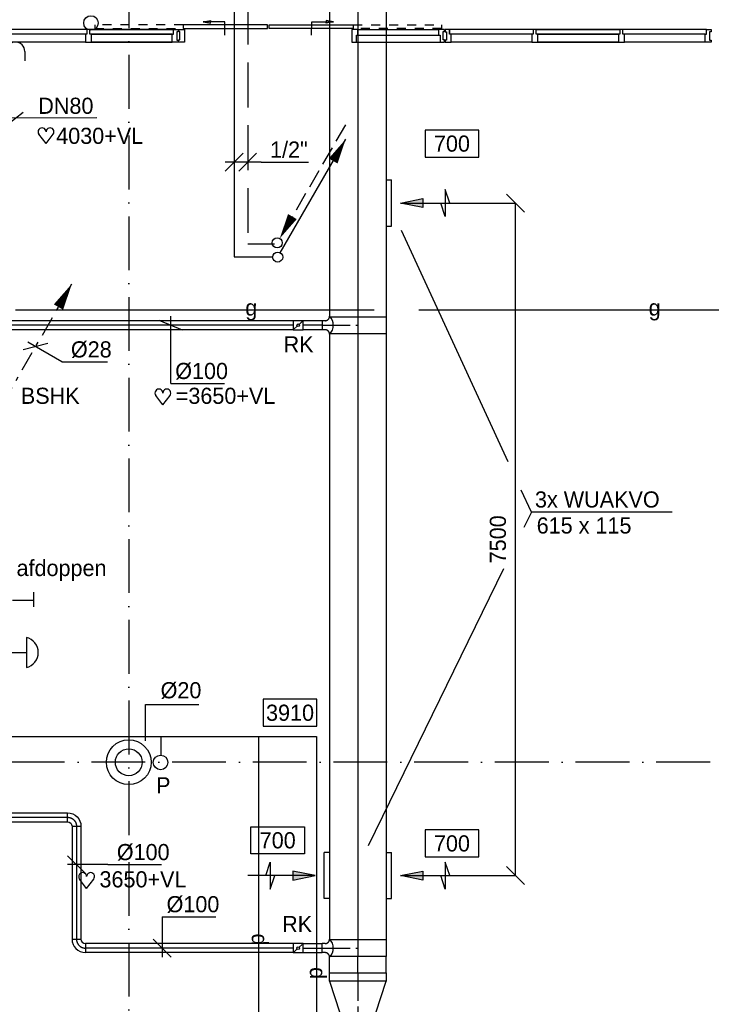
# Model space of a CAD drawing. Extents: x -866131 to -691536, y 173952 to 258052.
# Tile 89 of 160: x -801420 to -793704, y 230321 to 241302. Entities that reach past the tile are written whole.
import ezdxf
from ezdxf.enums import TextEntityAlignment as Align

# ---------------------------------------------------------------- set-up
doc = ezdxf.new("R2010")
doc.units = 0
doc.header["$LTSCALE"] = 100
for name, pattern in [('2322000', [45, 40, -5]), ('2322107', [2000, 1000, 1000]), ('2322108', [7, 5, -2]), ('2322134', [45, 40, -5]), ('CENTER2', [11.25, 7.5, -1.25, 1.25, -1.25]), ('CENTER4', [5, 3.125, -0.625, 0.625, -0.625]), ('DASHDOT', [9, 6, -1.5, 0, -1.5]), ('HIDDEN', [2, 1, -1]), ('LURETOUR', [6, 4, -2])]:
    doc.linetypes.add(name, pattern=pattern)
doc.layers.get('0').update_dxf_attribs({"linetype": 'CONTINUOUS'})
doc.layers.get('DEFPOINTS').update_dxf_attribs({"linetype": 'CONTINUOUS'})
for name, color, linetype in [('AL$7----_STRAMIEN', 1, 'DASHDOT'), ('AL$8----_HULPKOLOM', 2, 'CONTINUOUS'), ('AL28----_KONSTRUKTIE', 3, 'CONTINUOUS'), ('AL31----_BUITENKOZ', 7, 'CONTINUOUS'), ('AL32----_BINNENKOZ', 7, 'CONTINUOUS'), ('BOUW', 8, 'CONTINUOUS'), ('WL$1----', 4, 'CONTINUOUS'), ('WL531---', 4, 'CONTINUOUS'), ('WL541---', 4, 'CONTINUOUS'), ('WL561---_AANVOER', 4, 'CONTINUOUS'), ('WL561---_RETOUR', 4, 'CONTINUOUS'), ('WL570---', 3, 'CONTINUOUS'), ('WL570---_HARTLIJN', 7, 'CONTINUOUS'), ('WL570---_RETOUR', 3, 'CONTINUOUS'), ('WL570---_TOEVOER', 3, 'CONTINUOUS'), ('WM$1----', 1, 'CONTINUOUS'), ('WM531---', 1, 'CONTINUOUS'), ('WM541---', 1, 'CONTINUOUS'), ('WM561---', 1, 'CONTINUOUS'), ('WM570---', 1, 'CONTINUOUS')]:
    doc.layers.add(name, color=color, linetype=linetype)
doc.styles.add('BURO-018', font='BUROFONT.shx', dxfattribs={"height": 180})
doc.dimstyles.new('STABICAD', dxfattribs={"dimscale": 100, "dimtxt": 1.8, "dimasz": 0, "dimexe": 0, "dimexo": 2.5, "dimgap": 1.5, "dimtad": 0, "dimzin": 0, "dimtxsty": 'BURO-018', "dimtsz": 1, "dimcen": -3, "dimazin": 3, "dimtfac": 1, "dimtofl": 0, "dimtmove": 0, "dimatfit": 3, "dimtvp": 1.055556, "dimtolj": 1, "dimtzin": 0})

# ---------------------------------------------------------------- blocks, each defined once
blk = doc.blocks.new('LDV1109')
at = {"color": 0, "linetype": 'CONTINUOUS'}
for p, q in [((5.875, 10.176), (6.75, 11.691)), ((5.312, 9.202), (5.5, 9.526)), ((4, 6.928), (4.937, 8.552)), ((3.437, 5.954), (3.625, 6.279)), ((2.125, 3.681), (3.062, 5.304)), ((1.562, 2.706), (1.75, 3.031)), ((0.25, 0.433), (1.187, 2.057))]:
    blk.add_line(p, q, dxfattribs=at)
blk.add_lwpolyline([(6.75, 11.691, 0, 1, 0), (5.5, 9.526, 1, 1, 0)], format="xyseb", dxfattribs=at)
blk.add_circle((0, 0), 0.5, dxfattribs=at)
blk = doc.blocks.new('LU-ORND')
at = {"color": 0, "linetype": 'CONTINUOUS'}
for p, q in [((-3, 1.5), (-3, -1.5)), ((3, 1.5), (-3, 1.5)), ((3, -1.5), (3, 1.5)), ((-3, -1.5), (3, -1.5))]:
    blk.add_line(p, q, dxfattribs=at)
blk = doc.blocks.new('LU-PIJL7')
at = {"color": 0, "linetype": 'CONTINUOUS'}
for p, q in [((0, 0), (-15, 0)), ((-5, -1), (-5, 1)), ((-5, 1), (0, 0)), ((0, 0), (-5, -1))]:
    blk.add_line(p, q, dxfattribs=at)
blk.add_solid([(-5, 1), (-5, -1), (0, 0)], dxfattribs=at)
blk = doc.blocks.new('LU-1D-K-64')
at = {"color": 0, "linetype": 'CONTINUOUS'}
for p, q in [((-0.5, 50), (0.5, 50)), ((-0.5, -50), (0.5, -50))]:
    blk.add_line(p, q, dxfattribs=at)
at = {"layer": 'WL570---_HARTLIJN', "linetype": 'CENTER2'}
blk.add_line((-0.5, 0), (0.5, 0), dxfattribs=at)
blk = doc.blocks.new('LU-1D-B-1-645A64')
at = {"color": 0, "linetype": 'CONTINUOUS'}
for p, q in [((-100, 50), (-100, -50)), ((-50, 100), (50, 100))]:
    blk.add_line(p, q, dxfattribs=at)
for radius in [50, 150]:
    blk.add_arc((-100, 100), radius, 270, 0, dxfattribs=at)
at = {"layer": 'WL570---_HARTLIJN', "linetype": 'CENTER4'}
blk.add_arc((-100, 100), 100, 270, 0, dxfattribs=at)
blk = doc.blocks.new('*D117')
at = {"color": 0, "linetype": 'BYBLOCK'}
for p, q in [((-795788, 239157), (-795988, 239357)), ((-796712, 239257), (-795888, 239257)), ((-795888, 231757), (-795888, 239257)), ((-795788, 231657), (-795988, 231857)), ((-796765, 231757), (-795888, 231757))]:
    blk.add_line(p, q, dxfattribs=at)
at = {"layer": 'DEFPOINTS', "color": 0, "linetype": 'BYBLOCK'}
for p in [(-796962, 239257), (-795888, 239257), (-797015, 231757)]:
    blk.add_point(p, dxfattribs=at)
at = {"color": 0, "linetype": 'BYBLOCK', "insert": (-796084, 235507), "char_height": 180, "attachment_point": 5, "rotation": 90, "style": 'BURO-018'}
blk.add_mtext('\\A1;7500', dxfattribs=at)
blk = doc.blocks.new('LU-PIJL6')
at = {"color": 0, "linetype": 'CONTINUOUS'}
for p, q in [((-5, -1.5), (-5, 1.5)), ((-5, 1.5), (-4.5, 0)), ((0, 0), (-7.5, 0)), ((-5.5, 0), (-5, -1.5)), ((-2.5, -0.5), (-2.5, 0.5)), ((-2.5, 0.5), (0, 0)), ((0, 0), (-2.5, -0.5))]:
    blk.add_line(p, q, dxfattribs=at)
blk.add_solid([(-2.5, 0.5), (-2.5, -0.5), (0, 0)], dxfattribs=at)
blk = doc.blocks.new('LU-1D-T--5A-276645-Q3')
at = {"color": 0, "linetype": 'CONTINUOUS'}
for p, q in [((-95, -315), (-95, 315)), ((-95, 315), (95, 315)), ((95, 315), (95, -315)), ((-100, -315), (-95, -315)), ((95, -315), (100, -315)), ((-50, -365), (-50, -398)), ((-50, -398), (50, -398)), ((50, -365), (50, -398))]:
    blk.add_line(p, q, dxfattribs=at)
at = {"color": 0, "linetype": 'CONTINUOUS', "flags": 128}
for points in [[(-50, -365, 0.02182), (-50, -360, 0.037214), (-51, -357, 0.006436), (-52, -350, 0.02182), (-53, -348, 0.02182), (-55, -344, 0.02182), (-57, -340, 0.02182), (-59, -336, 0.02182), (-62, -333, 0.02182), (-65, -330, 0.02182), (-68, -327, 0.02182), (-71, -324, 0.02182), (-75, -322, 0.02182), (-79, -320, 0.02182), (-83, -318, 0.02182), (-85, -317, 0.006436), (-92, -316, 0.037214), (-95, -315, 0.02182), (-100, -315)], [(100, -315, 0.02182), (95, -315, 0.037214), (92, -316, 0.006436), (85, -317, 0.02182), (83, -318, 0.02182), (79, -320, 0.02182), (75, -322, 0.02182), (71, -324, 0.02182), (68, -327, 0.02182), (65, -330, 0.02182), (62, -333, 0.02182), (59, -336, 0.02182), (57, -340, 0.02182), (55, -344, 0.02182), (53, -348, 0.02182), (52, -350, 0.006436), (51, -357, 0.037214), (50, -360, 0.02182), (50, -365)]]:
    blk.add_lwpolyline(points, format="xyb", dxfattribs=at)
at = {"color": 0, "linetype": 'CONTINUOUS'}
blk.add_arc((0, -415), 142, 45, 135, dxfattribs=at)
at = {"layer": 'WL570---_HARTLIJN', "linetype": 'CENTER4'}
for p, q in [((-95, 0), (95, 0)), ((0, -398), (0, 0))]:
    blk.add_line(p, q, dxfattribs=at)
blk = doc.blocks.new('LU-1D-K-276')
at = {"color": 0, "linetype": 'CONTINUOUS'}
for p, q in [((-0.5, 315), (0.5, 315)), ((-0.5, -315), (0.5, -315))]:
    blk.add_line(p, q, dxfattribs=at)
at = {"layer": 'WL570---_HARTLIJN', "linetype": 'CENTER2'}
blk.add_line((-0.5, 0), (0.5, 0), dxfattribs=at)
blk = doc.blocks.new('HART')
at = {"color": 1}
for q in [(-28.1, 39.5), (51.4, 39.5)]:
    blk.add_line((11.6, -12.9), q, dxfattribs=at)
for centre, start, end in [((-10.5, 52.8), 0, 217.1867), ((33.8, 52.8), 322.8133, 180)]:
    blk.add_arc(centre, 22.1, start, end, dxfattribs=at)
blk = doc.blocks.new('*U124', base_point=(32308, 56080))
at = {"layer": 'WM570---', "linetype": 'CONTINUOUS'}
for p, q in [((32208, 56179), (32407, 55980)), ((32658, 56080), (32208, 56080)), ((32658, 56080), (33258, 56080))]:
    blk.add_line(p, q, dxfattribs=at)
at = {"layer": 'WM570---', "linetype": 'CONTINUOUS', "style": 'BURO-018'}
blk.add_text('%%c100', height=180, dxfattribs=at).set_placement((32758, 56130))
blk = doc.blocks.new('LDV1107')
at = {"color": 0, "linetype": 'CONTINUOUS'}
blk.add_line((0.25, 0.433), (6.75, 11.691), dxfattribs=at)
blk.add_lwpolyline([(6.75, 11.691, 0, 1, 0), (5.5, 9.526, 1, 1, 0)], format="xyseb", dxfattribs=at)
blk.add_circle((0, 0), 0.5, dxfattribs=at)
blk = doc.blocks.new('LDV3108')
at = {"color": 0, "linetype": 'CONTINUOUS'}
for p, q in [((6.75, 11.691), (5.813, 10.068)), ((5.438, 9.418), (4.5, 7.794)), ((4.125, 7.145), (3.188, 5.521)), ((2.813, 4.871), (1.875, 3.248)), ((1.5, 2.598), (0.563, 0.974))]:
    blk.add_line(p, q, dxfattribs=at)
blk.add_lwpolyline([(0.25, 0.433, 0, 1, 0), (1.5, 2.598, 1, 1, 0)], format="xyseb", dxfattribs=at)
blk.add_circle((0, 0), 0.5, dxfattribs=at)
blk = doc.blocks.new('LU-1D-KL1-6470')
at = {"color": 0, "linetype": 'CONTINUOUS'}
for p, q in [((-56, 50), (-56, -50)), ((56, 50), (-56, 50)), ((46, 41), (10, 9)), ((56, -50), (56, 50)), ((-56, -50), (56, -50)), ((-10, -9), (-46, -41))]:
    blk.add_line(p, q, dxfattribs=at)
blk.add_circle((0, 0), 14, dxfattribs=at)
blk = doc.blocks.new('LU-1D-VCH-27619015E5D')
at = {"color": 0, "linetype": 'CONTINUOUS'}
for p, q in [((0, -315), (0, 315)), ((0, 315), (93, 315)), ((93, 315), (93, -315)), ((443.7952, 200), (93, 315)), ((443.7952, -200), (443.7952, 200)), ((93, -315), (443.7952, -200)), ((93, -315), (0, -315))]:
    blk.add_line(p, q, dxfattribs=at)
at = {"layer": 'WL570---_HARTLIJN', "linetype": 'CENTER4'}
blk.add_line((0, 0), (443.7952, 0), dxfattribs=at)
blk = doc.blocks.new('*U431', base_point=(34067, 65762))
at = {"color": 0, "linetype": 'CONTINUOUS'}
for p, q in [((34167, 65862), (33967, 65662)), ((34317, 65862), (34117, 65662)), ((34367, 65762), (33967, 65762)), ((34367, 65762), (34897, 65762))]:
    blk.add_line(p, q, dxfattribs=at)
at = {"color": 0, "linetype": 'CONTINUOUS', "style": 'BURO-018'}
blk.add_text('1/2"', height=180, dxfattribs=at).set_placement((34467, 65812))
blk = doc.blocks.new('*U496', base_point=(-801242, 237655))
at = {"color": 0, "linetype": 'CONTINUOUS'}
for p, q in [((-801106, 237692), (-801379, 237619)), ((-800948, 237485), (-801329, 237705)), ((-800948, 237485), (-800441, 237485))]:
    blk.add_line(p, q, dxfattribs=at)
at = {"color": 0, "linetype": 'CONTINUOUS', "style": 'BURO-018'}
blk.add_text('%%C28', height=180, dxfattribs=at).set_placement((-800848, 237535))
blk = doc.blocks.new('LDS')
at = {"color": 0, "linetype": 'CONTINUOUS'}
for p, q in [((0, 1), (1, 1)), ((0, -1), (1, -1))]:
    blk.add_line(p, q, dxfattribs=at)
blk.add_arc((0, 0), 1, 90, 270, dxfattribs=at)
blk = doc.blocks.new('*U517', base_point=(-799735, 237845))
at = {"color": 0, "linetype": 'CONTINUOUS'}
for p, q in [((-799735, 237245), (-799735, 237995)), ((-799604, 237841), (-799865, 237949)), ((-799735, 237245), (-799135, 237245))]:
    blk.add_line(p, q, dxfattribs=at)
at = {"layer": 'WM570---', "linetype": 'CONTINUOUS', "style": 'BURO-018'}
blk.add_text('%%c100', height=180, dxfattribs=at).set_placement((-799685, 237295))
blk = doc.blocks.new('*U618', base_point=(-800387, 230998))
at = {"color": 0, "linetype": 'CONTINUOUS'}
for p, q in [((-800387, 231298), (-800387, 230848)), ((-800387, 231298), (-799787, 231298)), ((-800486, 231048), (-800287, 230848))]:
    blk.add_line(p, q, dxfattribs=at)
at = {"layer": 'WM570---', "linetype": 'CONTINUOUS', "style": 'BURO-018'}
blk.add_text('%%c100', height=180, dxfattribs=at).set_placement((-800337, 231348))
blk = doc.blocks.new('LU-1D-KL1-6471')
at = {"color": 0, "linetype": 'CONTINUOUS'}
for p, q in [((-56, 50), (-56, -50)), ((56, 50), (-56, 50)), ((46, 41), (11, 9)), ((56, -50), (56, 50)), ((-56, -50), (56, -50)), ((-11, -9), (-46, -41))]:
    blk.add_line(p, q, dxfattribs=at)
blk.add_circle((0, 0), 14.1, dxfattribs=at)
blk = doc.blocks.new('LU-1D-T--5A-276645-Q1')
at = {"color": 0, "linetype": 'CONTINUOUS'}
for p, q in [((-95, -315), (-95, 315)), ((-95, 315), (95, 315)), ((95, 315), (95, -315)), ((-100, -315), (-95, -315)), ((95, -315), (100, -315)), ((-50, -365), (-50, -398)), ((50, -398), (-50, -398)), ((50, -365), (50, -398))]:
    blk.add_line(p, q, dxfattribs=at)
at = {"color": 0, "linetype": 'CONTINUOUS', "flags": 128}
for points in [[(-50, -365, 0.02182), (-50, -360, 0.037214), (-51, -357, 0.006436), (-52, -350, 0.02182), (-53, -348, 0.02182), (-55, -344, 0.02182), (-57, -340, 0.02182), (-59, -336, 0.02182), (-62, -333, 0.02182), (-65, -330, 0.02182), (-68, -327, 0.02182), (-71, -324, 0.02182), (-75, -322, 0.02182), (-79, -320, 0.02182), (-83, -318, 0.02182), (-85, -317, 0.006436), (-92, -316, 0.037214), (-95, -315, 0.02182), (-100, -315)], [(100, -315, 0.02182), (95, -315, 0.037214), (92, -316, 0.006436), (85, -317, 0.02182), (83, -318, 0.02182), (79, -320, 0.02182), (75, -322, 0.02182), (71, -324, 0.02182), (68, -327, 0.02182), (65, -330, 0.02182), (62, -333, 0.02182), (59, -336, 0.02182), (57, -340, 0.02182), (55, -344, 0.02182), (53, -348, 0.02182), (52, -350, 0.006436), (51, -357, 0.037214), (50, -360, 0.02182), (50, -365)]]:
    blk.add_lwpolyline(points, format="xyb", dxfattribs=at)
at = {"color": 0, "linetype": 'CONTINUOUS'}
blk.add_arc((0, -415), 142, 45, 135, dxfattribs=at)
at = {"layer": 'WL570---_HARTLIJN', "linetype": 'CENTER4'}
for p, q in [((-95, 0), (95, 0)), ((0, -398), (0, 0))]:
    blk.add_line(p, q, dxfattribs=at)
blk = doc.blocks.new('LU-1D-B--1-645A64')
at = {"color": 0, "linetype": 'CONTINUOUS'}
for p, q in [((-100, -50), (-100, 50)), ((50, -100), (-50, -100))]:
    blk.add_line(p, q, dxfattribs=at)
for radius in [150, 50]:
    blk.add_arc((-100, -100), radius, 0, 90, dxfattribs=at)
at = {"layer": 'WL570---_HARTLIJN', "linetype": 'CENTER4'}
blk.add_arc((-100, -100), 100, 0, 90, dxfattribs=at)
blk = doc.blocks.new('2322000-3')
at = {"layer": 'WM$1----', "color": 0, "style": 'BURO-018'}
for p in [(-798755, 231044), (-798107, 230669)]:
    blk.add_text('p', height=180, rotation=90, dxfattribs=at).set_placement(p, align=Align.MIDDLE)
blk = doc.blocks.new('2322134-1')
at = {"layer": 'WM541---', "color": 0, "style": 'BURO-018'}
for p in [(-798836, 238064), (-794336, 238064)]:
    blk.add_text('g', height=180, rotation=360, dxfattribs=at).set_placement(p, align=Align.MIDDLE)

msp = doc.modelspace()

# ---------------------------------------------------------------- linework, layer by layer
at = {"layer": 'AL$7----_STRAMIEN', "color": 1}
for points in [[(-800202.826, 252610.366), (-800202.826, 213821.228)], [(-719909.644, 233021.228), (-863263.924, 233021.228)]]:
    msp.add_lwpolyline(points, dxfattribs=at)
at = {"layer": 'AL$8----_HULPKOLOM', "color": 8}
msp.add_circle((-800202.65, 233021.228), 250, dxfattribs=at)
at = {"layer": 'AL28----_KONSTRUKTIE', "color": 8}
msp.add_circle((-800202.65, 233021.228), 150, dxfattribs=at)
at = {"layer": 'AL31----_BUITENKOZ', "color": 8}
for points in [[(-799374.196, 241277.827), (-799292.095, 241294.188), (-799292.095, 241277.827)], [(-799374.196, 241277.827), (-799292.095, 241261.466), (-799292.095, 241277.827)], [(-799131.201, 241131.145), (-799131.451, 241277.827), (-799374.196, 241277.827)], [(-798162.451, 241131.145), (-798162.201, 241277.827), (-797919.456, 241277.827)], [(-797919.456, 241277.827), (-798001.558, 241294.188), (-798001.558, 241277.827)], [(-797919.456, 241277.827), (-798001.558, 241261.466), (-798001.558, 241277.827)]]:
    msp.add_lwpolyline(points, dxfattribs=at)
at = {"layer": 'AL31----_BUITENKOZ', "color": 8, "linetype": 'HIDDEN'}
for points in [[(-799595.326, 241245.486), (-800580.826, 241245.486), (-800580.826, 241204.486), (-799595.326, 241204.486)], [(-797698.326, 241245.486), (-796712.826, 241245.486), (-796712.826, 241204.486), (-797698.326, 241204.486)]]:
    msp.add_lwpolyline(points, dxfattribs=at)
at = {"layer": 'AL31----_BUITENKOZ', "color": 8, "linetype": 'CONTINUOUS'}
for points in [[(-798656.826, 241204.486), (-798656.826, 241245.486), (-799595.326, 241245.486), (-799595.326, 241204.486)], [(-798636.826, 241204.486), (-798636.826, 241245.486), (-797698.326, 241245.486), (-797698.326, 241204.486)]]:
    msp.add_lwpolyline(points, close=True, dxfattribs=at)
at = {"layer": 'AL32----_BINNENKOZ', "color": 8}
for p, q in [((-800669.326, 241190.866), (-801603.826, 241190.866)), ((-800686.326, 241139.866), (-801586.826, 241139.866)), ((-800669.326, 241139.866), (-800686.326, 241139.866)), ((-800686.326, 241139.866), (-800686.326, 241051.866)), ((-800669.326, 241190.866), (-800669.326, 241139.866)), ((-800636.326, 241190.866), (-800669.326, 241190.866)), ((-800636.326, 241190.866), (-799702.326, 241190.866)), ((-799702.326, 241190.866), (-800636.326, 241190.866)), ((-800636.326, 241139.866), (-800636.326, 241190.866)), ((-800619.326, 241139.866), (-800636.326, 241139.866)), ((-800619.326, 241139.866), (-799719.326, 241139.866)), ((-799719.326, 241139.866), (-800619.326, 241139.866)), ((-800619.326, 241051.866), (-800619.326, 241139.866)), ((-799719.326, 241051.866), (-799719.326, 241139.866)), ((-799719.326, 241139.866), (-799702.326, 241139.866)), ((-799702.326, 241139.866), (-799702.326, 241190.866)), ((-799702.326, 241190.866), (-799652.326, 241190.866)), ((-799652.326, 241165.866), (-799668.326, 241165.866)), ((-799668.326, 241165.866), (-799668.326, 241073.866)), ((-799652.326, 241190.866), (-799652.326, 241165.866)), ((-796674.326, 241190.866), (-796674.326, 241165.866)), ((-796624.326, 241190.866), (-796674.326, 241190.866)), ((-796674.326, 241165.866), (-796658.326, 241165.866)), ((-796658.326, 241165.866), (-796658.326, 241073.866)), ((-796624.326, 241190.866), (-796624.326, 241139.866)), ((-795689.826, 241190.866), (-796624.326, 241190.866)), ((-796624.326, 241139.866), (-796624.326, 241190.866)), ((-796607.326, 241139.866), (-796624.326, 241139.866)), ((-795706.826, 241139.866), (-796607.326, 241139.866)), ((-796607.326, 241051.866), (-796607.326, 241139.866)), ((-795689.826, 241139.866), (-795706.826, 241139.866)), ((-795706.826, 241139.866), (-795706.826, 241051.866)), ((-795689.826, 241190.866), (-795689.826, 241139.866)), ((-795656.826, 241190.866), (-795689.826, 241190.866)), ((-794722.826, 241190.866), (-795656.826, 241190.866)), ((-795656.826, 241139.866), (-795656.826, 241190.866)), ((-795656.826, 241190.866), (-794722.826, 241190.866)), ((-795639.826, 241139.866), (-795656.826, 241139.866)), ((-794739.826, 241139.866), (-795639.826, 241139.866)), ((-795639.826, 241051.866), (-795639.826, 241139.866)), ((-795639.826, 241139.866), (-794739.826, 241139.866)), ((-794722.826, 241139.866), (-794739.826, 241139.866)), ((-794739.826, 241139.866), (-794739.826, 241051.866)), ((-794722.826, 241190.866), (-794722.826, 241139.866)), ((-794689.826, 241190.866), (-794722.826, 241190.866)), ((-793756.326, 241190.866), (-794689.826, 241190.866)), ((-794689.826, 241139.866), (-794689.826, 241190.866)), ((-794672.826, 241139.866), (-794689.826, 241139.866)), ((-793773.326, 241139.866), (-794672.826, 241139.866)), ((-794672.826, 241051.866), (-794672.826, 241139.866)), ((-793773.326, 241051.866), (-793773.326, 241139.866)), ((-793773.326, 241139.866), (-793756.326, 241139.866)), ((-793756.326, 241139.866), (-793756.326, 241190.866)), ((-793756.326, 241190.866), (-793706.326, 241190.866)), ((-793706.326, 241165.866), (-793722.326, 241165.866)), ((-793722.326, 241165.866), (-793722.326, 241073.866)), ((-793706.326, 241190.866), (-793706.326, 241165.866)), ((-800686.326, 241051.866), (-801586.825, 241051.866)), ((-800686.326, 241051.866), (-800619.326, 241051.866)), ((-800619.326, 241051.866), (-799719.326, 241051.866)), ((-799719.326, 241051.866), (-800619.326, 241051.866)), ((-800619.326, 241051.866), (-799719.326, 241051.866)), ((-799719.326, 241051.866), (-800619.326, 241051.866)), ((-799652.326, 241051.866), (-799719.326, 241051.866)), ((-799668.326, 241073.866), (-799652.326, 241073.866)), ((-799652.326, 241073.866), (-799652.326, 241051.866)), ((-796658.326, 241073.866), (-796674.326, 241073.866)), ((-796674.326, 241073.866), (-796674.326, 241051.866)), ((-796674.326, 241051.866), (-796607.326, 241051.866)), ((-795706.826, 241051.866), (-796607.325, 241051.866)), ((-795706.826, 241051.866), (-795639.826, 241051.866)), ((-794739.826, 241051.866), (-795639.826, 241051.866)), ((-795639.826, 241051.866), (-794739.826, 241051.866)), ((-794739.826, 241051.866), (-795639.826, 241051.866)), ((-795639.826, 241051.866), (-794739.826, 241051.866)), ((-794739.826, 241051.866), (-794672.826, 241051.866)), ((-793773.326, 241051.866), (-794672.826, 241051.866)), ((-793773.326, 241051.866), (-794672.826, 241051.866)), ((-793706.326, 241051.866), (-793773.326, 241051.866)), ((-793722.326, 241073.866), (-793706.326, 241073.866)), ((-793706.326, 241073.866), (-793706.326, 241051.866))]:
    msp.add_line(p, q, dxfattribs=at)
for points in [[(-799647.326, 241051.866), (-799647.326, 241076.866), (-799631.326, 241076.866), (-799631.326, 241168.866), (-799647.326, 241168.866), (-799647.326, 241190.866), (-799580.326, 241190.866), (-799580.326, 241127.866), (-799580.326, 241127.866), (-799580.326, 241051.866), (-799647.326, 241051.866)], [(-797646.826, 241190.866), (-796746.327, 241190.866)], [(-796679.326, 241051.866), (-796679.326, 241076.866), (-796695.326, 241076.866), (-796695.326, 241168.866), (-796679.326, 241168.866), (-796679.326, 241190.866), (-796746.326, 241190.866), (-796746.326, 241127.866), (-796729.326, 241127.866), (-796729.326, 241051.866), (-796679.326, 241051.866)], [(-797663.826, 241051.866), (-796729.326, 241051.866)], [(-797646.826, 241127.866), (-796746.326, 241127.866)]]:
    msp.add_lwpolyline(points, dxfattribs=at)
msp.add_lwpolyline([(-797646.826, 241127.866), (-797646.826, 241190.866), (-797713.826, 241190.866), (-797713.826, 241051.866), (-797663.826, 241051.866), (-797663.826, 241127.866)], close=True, dxfattribs=at)
at = {"layer": 'WL$1----', "linetype": '2322000'}
for p, q in [((-801261.824, 234825.124), (-801498.553, 234825.124)), ((-801595.793, 233308.111), (-799839.981, 233308.111)), ((-799839.981, 233308.111), (-798107.121, 233308.111)), ((-799839.981, 233101.646), (-799839.981, 233308.111)), ((-798754.64, 233308.111), (-798754.64, 224278.904)), ((-798107.121, 233308.111), (-798107.121, 228030.635))]:
    msp.add_line(p, q, dxfattribs=at)
at = {"layer": 'WL$1----', "color": 2}
for p, q in [((-801343.64, 234412.618), (-801343.64, 234076.548)), ((-801601.052, 234244.759), (-801343.726, 234244.759))]:
    msp.add_line(p, q, dxfattribs=at)
at = {"layer": 'WL$1----'}
for centre in [(-800624.927, 241265.344), (-799848.166, 233018.755)]:
    msp.add_circle(centre, 80.756, dxfattribs=at)
at = {"layer": 'WL$1----', "color": 2}
msp.add_arc((-801386.099, 234244.583), 173.317, 284.1807556, 75.8192444, dxfattribs=at)
at = {"layer": 'WL541---', "linetype": '2322134'}
msp.add_line((-801465.592, 238064.471), (-782705.573, 238064.471), dxfattribs=at)
at = {"layer": 'WL561---_AANVOER', "linetype": '2322107'}
for p, q in [((-799026.344, 250009.539), (-799026.344, 238655.808)), ((-799026.344, 238655.808), (-798608.402, 238655.808))]:
    msp.add_line(p, q, dxfattribs=at)
at = {"layer": 'WL561---_RETOUR', "linetype": '2322108'}
for p, q in [((-798876.344, 249924.276), (-798876.344, 238801.027)), ((-798876.344, 238801.027), (-798577.897, 238801.027))]:
    msp.add_line(p, q, dxfattribs=at)
at = {"layer": 'WL570---_HARTLIJN', "color": 1, "linetype": 'CONTINUOUS'}
msp.add_line((-801526.588, 240208.843), (-800559.731, 240211.679), dxfattribs=at)
at = {"layer": 'WM541---', "color": 2}
msp.add_line((-801261.824, 234752.361), (-801261.824, 234917.843), dxfattribs=at)
at = {"layer": 'WM570---'}
for p, q in [((-801551.715, 240138.308), (-801380.158, 240270.21)), ((-795970.204, 236369.969), (-797158.783, 238949.815)), ((-795711.718, 235808.918), (-795824.466, 236053.64)), ((-795711.718, 235808.918), (-795795.664, 235637.281)), ((-794140.619, 235808.918), (-795711.718, 235808.918)), ((-796021.082, 235176.39), (-797530.886, 232089.434)), ((-800017.861, 233663.732), (-799422.715, 233664.667)), ((-800017.861, 233258.102), (-800017.861, 233663.732))]:
    msp.add_line(p, q, dxfattribs=at)
at = {"layer": 'WM570---', "color": 3}
for p, q in [((-797333.045, 239514.79), (-797273.236, 239514.79)), ((-797273.236, 238999.79), (-797273.236, 239514.79)), ((-797333.045, 238999.79), (-797273.236, 238999.79)), ((-798022.853, 231499.79), (-798022.853, 232014.79)), ((-797963.045, 232014.79), (-798022.853, 232014.79)), ((-797333.045, 232014.79), (-797273.236, 232014.79)), ((-797273.236, 231499.79), (-797273.236, 232014.79)), ((-797963.045, 231499.79), (-798022.853, 231499.79)), ((-797333.045, 231499.79), (-797273.236, 231499.79))]:
    msp.add_line(p, q, dxfattribs=at)

# ---------------------------------------------------------------- block references
at = {"layer": 'WL531---', "color": 2, "xscale": 120, "yscale": 120, "zscale": 120}
msp.add_blockref('LDV1109', (-801647.028, 236954.109), dxfattribs=at)
at = {"layer": 'WL541---', "color": 2, "xscale": 105, "yscale": 105, "zscale": 105, "rotation": 270}
msp.add_blockref('LDS', (-801467.772, 240947.934), dxfattribs=at)
at = {"layer": 'WL561---_AANVOER', "color": 2, "xscale": 112.5, "yscale": 112.5, "zscale": 112.5}
msp.add_blockref('LDV1107', (-798541.443, 238654.686), dxfattribs=at)
at = {"layer": 'WL561---_RETOUR', "color": 2, "xscale": 112.5, "yscale": 112.5, "zscale": 112.5}
msp.add_blockref('LDV3108', (-798546.056, 238813.876), dxfattribs=at)
at = {"layer": 'WL570---_RETOUR', "linetype": 'LURETOUR'}
for name, p, xscale, rotation in [('LU-1D-K-276', (-797648.045, 241050.146), 6120.440391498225, 269.9999999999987), ('LU-1D-K-64', (-800006.168, 237894.582), 3274.900798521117, 180.0000000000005), ('LU-1D-K-64', (-798151.342, 237894.582), 210.7514125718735, 180), ('LU-1D-K-276', (-797648.045, 234421.328), 6755.821306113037, 269.999999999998), ('LU-1D-K-64', (-801264.626, 232406.94), 756.9557945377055, 2.753672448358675e-12), ('LU-1D-B-1-645A64', (-800786.148, 232406.94), -1, 180), ('LU-1D-K-64', (-800786.148, 231677.507), 1258.86655110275, 270), ('LU-1D-K-64', (-799527.683, 230948.073), 2316.930291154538, 180), ('LU-1D-K-276', (-797648.045, 230762.692), 180.0759517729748, 90)]:
    msp.add_blockref(name, p, dxfattribs=dict(at, xscale=xscale, rotation=rotation))
at = {"layer": 'WL570---_RETOUR', "xscale": 2, "yscale": 2, "zscale": 2}
for p in [(-801149.038, 239946.415), (-799845.444, 237032.347), (-800696.443, 231639.825)]:
    msp.add_blockref('HART', p, dxfattribs=at)
at = {"layer": 'WL570---_RETOUR', "yscale": 100, "zscale": 100, "rotation": 180}
for p, xscale in [((-797172.338, 239257.29), 100), ((-798123.751, 231757.29), -100), ((-797172.338, 231757.29), 100)]:
    msp.add_blockref('LU-PIJL6', p, dxfattribs=dict(at, xscale=xscale))
at = {"layer": 'WL570---_RETOUR', "linetype": 'LURETOUR'}
for name, p, rotation in [('LU-1D-T--5A-276645-Q3', (-797648.045, 237894.582), 269.9999999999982), ('LU-1D-B--1-645A64', (-800786.148, 230948.073), 180), ('LU-1D-T--5A-276645-Q1', (-797648.045, 230948.073), 270), ('LU-1D-VCH-27619015E5D', (-797648.045, 230670.922), 269.9999999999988)]:
    msp.add_blockref(name, p, dxfattribs=dict(at, rotation=rotation))
at = {"layer": 'WL570---_RETOUR', "linetype": 'CONTINUOUS'}
for name, p, rotation in [('LU-1D-KL1-6470', (-798312.717, 237894.582), 180.0000000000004), ('LU-1D-KL1-6471', (-798312.717, 230948.073), 180.0000000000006)]:
    msp.add_blockref(name, p, dxfattribs=dict(at, rotation=rotation))
at = {"layer": 'WL570---_RETOUR', "linetype": 'LURETOUR', "xscale": 210.2514125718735}
msp.add_blockref('LU-1D-K-64', (-798151.092, 230948.073), dxfattribs=at)
at = {"layer": 'WL570---_TOEVOER', "color": 1, "xscale": 50, "yscale": 50, "zscale": 50, "rotation": 180}
msp.add_blockref('LU-PIJL7', (-797172.338, 239257.29), dxfattribs=at)
at = {"layer": 'WM$1----'}
msp.add_blockref('2322000-3', (0, 0), dxfattribs=at)
at = {"layer": 'WM531---'}
msp.add_blockref('*U496', (-801242.191, 237655.308), dxfattribs=at)
at = {"layer": 'WM541---'}
msp.add_blockref('2322134-1', (0, 0), dxfattribs=at)
at = {"layer": 'WM561---'}
msp.add_blockref('*U431', (-799026.344, 239713.85), dxfattribs=at)
at = {"layer": 'WM570---'}
ref = msp.add_blockref('LU-ORND', (-796597.295, 239920.431), dxfattribs=dict(at, xscale=100, yscale=100, zscale=100))
ref.add_attrib('LU_TEXT1', '700', dxfattribs={"layer": '0', "color": 1, "linetype": 'CONTINUOUS', "height": 180, "style": 'BURO-018'}).set_placement((-796597.295, 239920.431), align=Align.MIDDLE)
for name, p in [('*U517', (-799734.707, 237844.582)), ('*U124', (-800786.148, 231879.077))]:
    msp.add_blockref(name, p, dxfattribs=at)
ref = msp.add_blockref('LU-ORND', (-798403.502, 233573.336), dxfattribs=dict(at, xscale=100, yscale=100, zscale=100))
ref.add_attrib('LU_TEXT1', '3910', dxfattribs={"layer": '0', "color": 1, "linetype": 'CONTINUOUS', "height": 180, "style": 'BURO-018'}).set_placement((-798403.502, 233573.336), align=Align.MIDDLE)
ref = msp.add_blockref('LU-ORND', (-798541.206, 232150.367), dxfattribs=dict(at, xscale=-100, yscale=100, zscale=100))
ref.add_attrib('LU_TEXT1', '700', dxfattribs={"layer": '0', "color": 1, "linetype": 'CONTINUOUS', "height": 180, "style": 'BURO-018'}).set_placement((-798541.206, 232150.367), align=Align.MIDDLE)
ref = msp.add_blockref('LU-ORND', (-796597.295, 232115.956), dxfattribs=dict(at, xscale=100, yscale=100, zscale=100))
ref.add_attrib('LU_TEXT1', '700', dxfattribs={"layer": '0', "color": 1, "linetype": 'CONTINUOUS', "height": 180, "style": 'BURO-018'}).set_placement((-796597.295, 232115.956), align=Align.MIDDLE)
at = {"layer": 'WM570---', "linetype": 'LURETOUR'}
msp.add_blockref('*U618', (-799831.023, 230998.073), dxfattribs=at)

# ---------------------------------------------------------------- texts
at = {"layer": 'BOUW', "color": 1, "style": 'BURO-018'}
for s, p in [('BSHK', (-801406.659, 237017.851)), ('3x WUAKVO', (-795671.085, 235861.634)), ('615 x 115', (-795651.855, 235571.591))]:
    msp.add_text(s, height=180, dxfattribs=at).set_placement(p)
at = {"layer": 'WL$1----', "color": 1, "style": 'BURO-018'}
msp.add_text('P', height=180, dxfattribs=at).set_placement((-799898.256, 232674.115))
at = {"layer": 'WL570---', "color": 1, "style": 'BURO-018'}
for p in [(-798475.092, 237591.973), (-798491.706, 231126.469)]:
    msp.add_text('RK', height=180, dxfattribs=at).set_placement(p)
at = {"layer": 'WL570---_HARTLIJN', "color": 1, "linetype": 'CENTER4', "style": 'BURO-018'}
msp.add_text('DN80', height=180, dxfattribs=at).set_placement((-801212.244, 240252.067))
at = {"layer": 'WL570---_RETOUR', "color": 1, "style": 'BURO-018'}
for s, p in [('4030+VL', (-801012.169, 239916.892)), ('=3650+VL', (-799678.524, 237017.842)), ('3650+VL', (-800529.523, 231625.321))]:
    msp.add_text(s, height=180, dxfattribs=at).set_placement(p)
at = {"layer": 'WM541---', "color": 1, "style": 'BURO-018'}
msp.add_text('afdoppen', height=180, dxfattribs=at).set_placement((-801454.987, 235097.116))
at = {"layer": 'WM570---', "color": 1, "style": 'BURO-018'}
msp.add_text('%%C20', height=180, dxfattribs=at).set_placement((-799847.597, 233734.011))

# ---------------------------------------------------------------- dimensions: what is measured, and where the dimension line sits
at = {"layer": 'WM561---'}
dim = msp.add_linear_dim(base=(-795888.432, 239257.29), p1=(-797014.604, 231757.29), p2=(-796961.662, 239257.29), angle=90, dimstyle='STABICAD', override={"dimdec": 0}, dxfattribs=at)
dim.commit()
dim.dimension.update_dxf_attribs({"geometry": '*D117', "text_midpoint": (-796083.627, 235507.29)})

doc.saveas('drawing.dxf')
